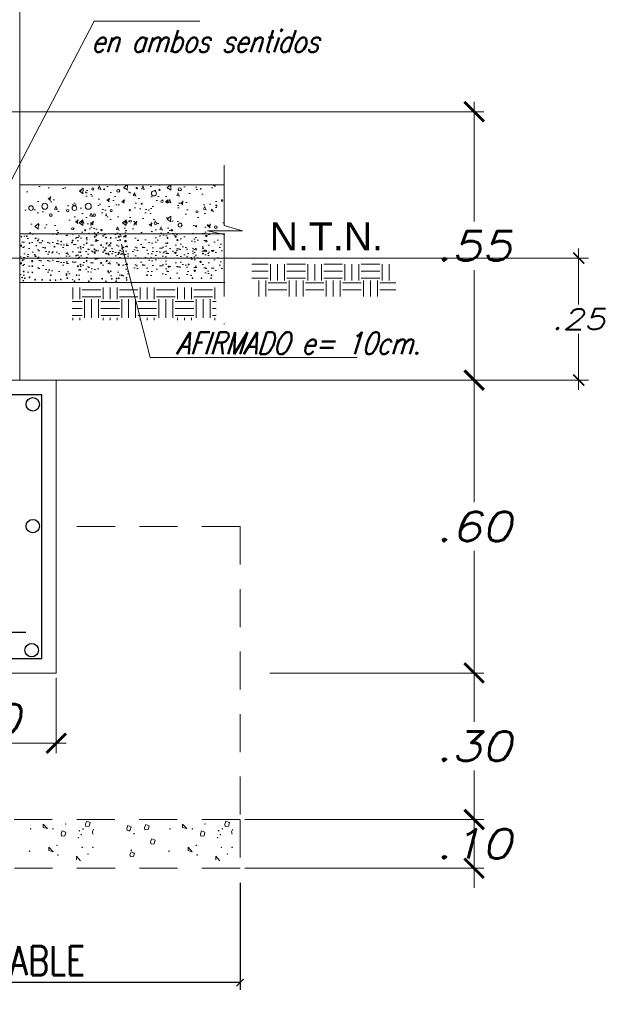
# Model space of a CAD drawing. Header units: metres. Extents: x -11 to 490, y -19 to 215.
# Tile 23 of 73: x 11.49 to 13.86, y 17.79 to 21.83. Entities that reach past the tile are written whole.
import ezdxf
from ezdxf.enums import TextEntityAlignment as Align

# ---------------------------------------------------------------- set-up
doc = ezdxf.new("R2010")
doc.units = ezdxf.units.M
for name, pattern in [('ACAD_ISO02W100', [15, 12, -3]), ('CONTINUA', [0]), ('HIDDEN', [0.375, 0.25, -0.125])]:
    doc.linetypes.add(name, pattern=pattern)
for name, color, linetype in [('CIMENTACION', 7, 'Continuous'), ('Cimentación Corte', 2, 'Continuous'), ('LAYER5', 5, 'Continuous'), ('VIGAS', 2, 'Continuous'), ('VPORTS', 7, 'Continuous')]:
    doc.layers.add(name, color=color, linetype=linetype)
for name, color, linetype, lineweight in [('Layer4', 4, 'Continuous', 25), ('Lpunt', 1, 'ACAD_ISO02W100', 9), ('pluma 2 segmentada', 2, 'ACAD_ISO02W100', 20), ('Pluma Nº 0.1', 1, 'Continuous', 9)]:
    doc.layers.add(name, color=color, linetype=linetype, lineweight=lineweight)
doc.styles.add('INDICACIONES', font='romans.shx', dxfattribs={"width": 1.2, "oblique": 15})
doc.styles.add('LETRA1', font='romans.shx')
doc.styles.add('STYLE5', font='romans.shx', dxfattribs={"width": 0.8})
doc.styles.add('T020', font='arial.ttf', dxfattribs={"height": 0.2})
doc.dimstyles.new('ISO-25', dxfattribs={"dimtxt": 0.12, "dimasz": 0.03, "dimexe": 0.03, "dimexo": 0.06, "dimgap": 0.03, "dimtad": 1, "dimzin": 0, "dimdsep": 46, "dimtxsty": 'LETRA1', "dimblk1": 'ARCHTICK', "dimblk2": 'ARCHTICK', "dimsah": 1, "dimcen": 2.5, "dimclrd": 1, "dimclre": 1, "dimclrt": 3, "dimaunit": 1, "dimadec": 0, "dimazin": 0, "dimtfac": 1, "dimtmove": 0, "dimatfit": 3, "dimldrblk": 'ARCHTICK', "dimfxl": 1, "dimtolj": 1, "dimtzin": 0, "dimarcsym": 0})
doc.dimstyles.new('PLANTA-25', dxfattribs={"dimtxt": 0.085, "dimasz": 0.045, "dimexe": 0.04, "dimexo": 0.02, "dimgap": 0.018, "dimtad": 1, "dimtih": 1, "dimtoh": 1, "dimlfac": 0.5, "dimzin": 4, "dimdsep": 46, "dimtxsty": 'INDICACIONES', "dimblk": 'ARCHTICK', "dimcen": 0, "dimdle": 0.04, "dimclrd": 1, "dimclre": 1, "dimclrt": 3, "dimadec": 0, "dimazin": 0, "dimtfac": 1, "dimtmove": 2, "dimatfit": 3, "dimfxl": 1, "dimtolj": 1, "dimtzin": 4, "dimlwd": 5, "dimlwe": 5, "dimarcsym": 0})
pattern_1 = [(0, (-413.602, -125.00497), (0.0762, 0.0762), [0.0762, -0.0762]), (0, (-413.602, -124.9764), (0.0762, 0.0762), [0.0762, -0.0762]), (0, (-413.602, -124.94782), (0.0762, 0.0762), [0.0762, -0.0762]), (90, (-413.59248, -124.9383), (-0.0762, 0.0762), [0.0762, -0.0762]), (90, (-413.5639, -124.9383), (-0.0762, 0.0762), [0.0762, -0.0762]), (90, (-413.53533, -124.9383), (-0.0762, 0.0762), [0.0762, -0.0762])]

# ---------------------------------------------------------------- blocks, each defined once
blk = doc.blocks.new('_ARCHTICK')
at = {"color": 0, "linetype": 'ByBlock', "const_width": 0.15}
blk.add_lwpolyline([(-0.5, -0.5), (0.5, 0.5)], dxfattribs=at)
blk = doc.blocks.new('*D437')
at = {"layer": 'Defpoints', "color": 0, "linetype": 'CONTINUA', "lineweight": 5, "transparency": 16777216}
for p in [(10.1883, 18.3481), (12.3932, 18.3481), (10.1883, 17.8795)]:
    blk.add_point(p, dxfattribs=at)
at = {"layer": 'VPORTS', "color": 1, "linetype": 'CONTINUA', "lineweight": -2, "transparency": 16777216}
for p, q in [((10.1883, 18.2881), (10.1883, 17.8495)), ((12.3932, 18.2881), (12.3932, 17.8495)), ((12.3932, 17.8795), (10.1883, 17.8795))]:
    blk.add_line(p, q, dxfattribs=at)
at = {"layer": 'VPORTS', "color": 1, "linetype": 'CONTINUA', "lineweight": -2, "transparency": 16777216, "xscale": 0.03, "yscale": 0.03, "zscale": 0.03, "rotation": 180}
blk.add_blockref('_ARCHTICK', (10.1883, 17.8795), dxfattribs=at)
at = {"layer": 'VPORTS', "color": 1, "linetype": 'CONTINUA', "lineweight": -2, "transparency": 16777216, "xscale": 0.03, "yscale": 0.03, "zscale": 0.03}
blk.add_blockref('_ARCHTICK', (12.3932, 17.8795), dxfattribs=at)
at = {"layer": 'VPORTS', "color": 3, "linetype": 'CONTINUA', "lineweight": 9, "transparency": 16777216, "insert": (11.2099, 17.9695), "char_height": 0.12, "attachment_point": 5, "style": 'STYLE5'}
blk.add_mtext('\\A1;ZAPATA VARIABLE', dxfattribs=at)
blk = doc.blocks.new('*D433')
at = {"layer": 'Defpoints', "color": 0, "lineweight": 5, "ltscale": 0.25, "transparency": 16777216}
for p in [(12.3932, 18.5481), (12.3932, 18.3481), (13.3521, 18.3481)]:
    blk.add_point(p, dxfattribs=at)
at = {"layer": 'Pluma Nº 0.1', "color": 1, "lineweight": 5, "ltscale": 0.25, "transparency": 16777216}
for p, q in [((13.3521, 18.5481), (13.3521, 18.6281)), ((12.4132, 18.5481), (13.3921, 18.5481)), ((13.3521, 18.5481), (13.3521, 18.3481)), ((12.4132, 18.3481), (13.3921, 18.3481)), ((13.3521, 18.3481), (13.3521, 18.2681))]:
    blk.add_line(p, q, dxfattribs=at)
at = {"layer": 'Pluma Nº 0.1', "color": 1, "lineweight": 5, "ltscale": 0.25, "transparency": 16777216, "xscale": 0.08, "yscale": 0.08, "zscale": 0.08}
for p, rotation in [((13.3521, 18.5481), 270), ((13.3521, 18.3481), 90)]:
    blk.add_blockref('_ARCHTICK', p, dxfattribs=dict(at, rotation=rotation))
at = {"layer": 'Pluma Nº 0.1', "color": 3, "ltscale": 0.25, "transparency": 16777216, "insert": (13.3521, 18.4481), "char_height": 0.12, "attachment_point": 5, "style": 'INDICACIONES'}
blk.add_mtext('\\A1;.10', dxfattribs=at)
blk = doc.blocks.new('*D434')
at = {"layer": 'Defpoints', "color": 0, "lineweight": 5, "ltscale": 0.25, "transparency": 16777216}
for p in [(12.495, 19.1481), (13.3521, 19.1481), (12.495, 18.5481)]:
    blk.add_point(p, dxfattribs=at)
at = {"layer": 'Pluma Nº 0.1', "color": 1, "lineweight": 5, "ltscale": 0.25, "transparency": 16777216}
for p, q in [((13.3521, 19.1881), (13.3521, 18.9481)), ((12.515, 19.1481), (13.3921, 19.1481)), ((13.3521, 18.5081), (13.3521, 18.7481)), ((12.515, 18.5481), (13.3921, 18.5481))]:
    blk.add_line(p, q, dxfattribs=at)
at = {"layer": 'Pluma Nº 0.1', "color": 1, "lineweight": 5, "ltscale": 0.25, "transparency": 16777216, "xscale": 0.08, "yscale": 0.08, "zscale": 0.08}
for p, rotation in [((13.3521, 19.1481), 90), ((13.3521, 18.5481), 270)]:
    blk.add_blockref('_ARCHTICK', p, dxfattribs=dict(at, rotation=rotation))
at = {"layer": 'Pluma Nº 0.1', "color": 3, "ltscale": 0.25, "transparency": 16777216, "insert": (13.3521, 18.8481), "char_height": 0.12, "attachment_point": 5, "style": 'INDICACIONES'}
blk.add_mtext('\\A1;.30', dxfattribs=at)
blk = doc.blocks.new('*D435')
at = {"layer": 'Defpoints', "color": 0, "lineweight": 5, "ltscale": 0.25, "transparency": 16777216}
for p in [(12.495, 20.3481), (13.3521, 20.3481), (12.495, 19.1481)]:
    blk.add_point(p, dxfattribs=at)
at = {"layer": 'Pluma Nº 0.1', "color": 1, "lineweight": 5, "ltscale": 0.25, "transparency": 16777216}
for p, q in [((13.3521, 20.3881), (13.3521, 19.8481)), ((12.515, 20.3481), (13.3921, 20.3481)), ((13.3521, 19.1081), (13.3521, 19.6481)), ((12.515, 19.1481), (13.3921, 19.1481))]:
    blk.add_line(p, q, dxfattribs=at)
at = {"layer": 'Pluma Nº 0.1', "color": 1, "lineweight": 5, "ltscale": 0.25, "transparency": 16777216, "xscale": 0.08, "yscale": 0.08, "zscale": 0.08}
for p, rotation in [((13.3521, 20.3481), 90), ((13.3521, 19.1481), 270)]:
    blk.add_blockref('_ARCHTICK', p, dxfattribs=dict(at, rotation=rotation))
at = {"layer": 'Pluma Nº 0.1', "color": 3, "ltscale": 0.25, "transparency": 16777216, "insert": (13.3521, 19.7481), "char_height": 0.12, "attachment_point": 5, "style": 'INDICACIONES'}
blk.add_mtext('\\A1;.60', dxfattribs=at)
blk = doc.blocks.new('*D436')
at = {"layer": 'Defpoints', "color": 0, "lineweight": 5, "ltscale": 0.25, "transparency": 16777216}
for p in [(12.495, 21.4481), (13.3521, 21.4481), (12.495, 20.3481)]:
    blk.add_point(p, dxfattribs=at)
at = {"layer": 'Pluma Nº 0.1', "color": 1, "lineweight": 5, "ltscale": 0.25, "transparency": 16777216}
for p, q in [((13.3521, 21.4881), (13.3521, 20.9981)), ((12.515, 21.4481), (13.3921, 21.4481)), ((13.3521, 20.3081), (13.3521, 20.7981)), ((12.515, 20.3481), (13.3921, 20.3481))]:
    blk.add_line(p, q, dxfattribs=at)
at = {"layer": 'Pluma Nº 0.1', "color": 1, "lineweight": 5, "ltscale": 0.25, "transparency": 16777216, "xscale": 0.08, "yscale": 0.08, "zscale": 0.08}
for p, rotation in [((13.3521, 21.4481), 90), ((13.3521, 20.3481), 270)]:
    blk.add_blockref('_ARCHTICK', p, dxfattribs=dict(at, rotation=rotation))
at = {"layer": 'Pluma Nº 0.1', "color": 3, "ltscale": 0.25, "transparency": 16777216, "insert": (13.3521, 20.8981), "char_height": 0.12, "attachment_point": 5, "style": 'INDICACIONES'}
blk.add_mtext('\\A1;.55', dxfattribs=at)
blk = doc.blocks.new('*D467')
at = {"layer": 'Defpoints', "color": 0, "lineweight": 5, "ltscale": 0.25, "transparency": 16777216}
for p in [(11.0407, 19.1481), (11.6407, 19.1481), (11.6407, 18.8603)]:
    blk.add_point(p, dxfattribs=at)
at = {"layer": 'Pluma Nº 0.1', "color": 1, "lineweight": 5, "ltscale": 0.25, "transparency": 16777216}
for p, q in [((11.0407, 19.1281), (11.0407, 18.8203)), ((11.6407, 19.1281), (11.6407, 18.8203)), ((11.0007, 18.8603), (11.6807, 18.8603))]:
    blk.add_line(p, q, dxfattribs=at)
at = {"layer": 'Pluma Nº 0.1', "color": 1, "lineweight": 5, "ltscale": 0.25, "transparency": 16777216, "xscale": 0.08, "yscale": 0.08, "zscale": 0.08, "rotation": 180}
blk.add_blockref('_ARCHTICK', (11.0407, 18.8603), dxfattribs=at)
at = {"layer": 'Pluma Nº 0.1', "color": 1, "lineweight": 5, "ltscale": 0.25, "transparency": 16777216, "xscale": 0.08, "yscale": 0.08, "zscale": 0.08}
blk.add_blockref('_ARCHTICK', (11.6407, 18.8603), dxfattribs=at)
at = {"layer": 'Pluma Nº 0.1', "color": 3, "ltscale": 0.25, "transparency": 16777216, "insert": (11.3407, 18.9603), "char_height": 0.12, "attachment_point": 5, "style": 'INDICACIONES'}
blk.add_mtext('\\A1;.30', dxfattribs=at)
blk = doc.blocks.new('*D776')
at = {"layer": 'Defpoints', "color": 0, "linetype": 'Continuous', "lineweight": 5, "transparency": 16777216}
for p in [(11.4907, 20.8481), (11.4907, 20.3481), (13.7803, 20.3481)]:
    blk.add_point(p, dxfattribs=at)
at = {"layer": 'VIGAS', "color": 1, "linetype": 'Continuous', "lineweight": 5, "transparency": 16777216}
for p, q in [((13.7803, 20.8881), (13.7803, 20.6586)), ((11.5107, 20.8481), (13.8203, 20.8481)), ((13.7803, 20.3081), (13.7803, 20.5376)), ((11.5107, 20.3481), (13.8203, 20.3481))]:
    blk.add_line(p, q, dxfattribs=at)
at = {"layer": 'VIGAS', "color": 1, "linetype": 'Continuous', "lineweight": 5, "transparency": 16777216, "xscale": 0.045, "yscale": 0.045, "zscale": 0.045}
for p, rotation in [((13.7803, 20.8481), 90), ((13.7803, 20.3481), 270)]:
    blk.add_blockref('_ARCHTICK', p, dxfattribs=dict(at, rotation=rotation))
at = {"layer": 'VIGAS', "color": 3, "linetype": 'Continuous', "lineweight": 5, "transparency": 16777216, "insert": (13.7803, 20.5981), "char_height": 0.085, "attachment_point": 5, "style": 'INDICACIONES'}
blk.add_mtext('\\A1;.25', dxfattribs=at)

msp = doc.modelspace()

# ---------------------------------------------------------------- hatches: boundary and pattern name
at = {"layer": 'VPORTS', "linetype": 'CONTINUA', "lineweight": 9}
h = msp.add_hatch(dxfattribs=at)
h.set_pattern_fill('AR-CONC', color=3, scale=0.0008, angle=45, style=0)
h.set_pattern_definition([(85, (242.5809, 107.5173), (-0.11207572, 0.094042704), [0.01524, -0.16764]), (140, (242.5809, 107.5173), (0.12801431, 0.088141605), [0.012192, -0.134112]), (34.549, (242.57156, 107.52514), (0.01593773, 0.18218419), [0.012952, -0.142472]), (88.8158, (242.60963, 107.54604), (-0.1771282, 0.12956273), [0.02286, -0.25146]), (38.3644, (242.59487, 107.55684), (0.00566892, 0.27426115), [0.019428, -0.213708]), (143.816, (242.60963, 107.54604), (0.00566846, 0.2742611), [0.018288, -0.201168]), (114, (242.58808, 107.55322), (-0.14361644, 0.027916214), [0.01524, -0.16764]), (169, (242.58808, 107.55322), (0.06923194, 0.139152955), [0.012192, -0.134112]), (63.5486, (242.57611, 107.55555), (-0.07438403, 0.167069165), [0.012952, -0.142472]), (97.5, (242.580896, 107.5173), (0.046084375, 0.049578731), [0, -0.1324864, 0, -0.136144, 0, -0.13462]), (127.5, (242.580896, 107.5173), (0.018871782, 0.0944696), [0, -0.0776224, 0, -0.1294384, 0, -0.051308]), (167.5, (242.612937, 107.48526), (-0.07994229, 0.073460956), [0, -0.0508, 0, -0.158496, 0, -0.210312]), (177.5, (242.62731, 107.47089), (-0.069411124, 0.098177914), [0, -0.06604, 0, -0.1052576, 0, -0.149352])])
h.paths.add_polyline_path([(12.1499, 20.9481), (12.1499, 21.1481), (11.5127, 21.1481), (11.5127, 20.9481)])
h = msp.add_hatch(dxfattribs=at)
h.set_pattern_fill('AR-CONC', color=3, scale=0.0008, angle=45, style=0)
h.set_pattern_definition([(85, (242.40287, 107.5173), (-0.11207572, 0.094042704), [0.01524, -0.16764]), (140, (242.40287, 107.5173), (0.12801431, 0.088141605), [0.012192, -0.134112]), (34.549, (242.39353, 107.52514), (0.01593773, 0.18218419), [0.012952, -0.142472]), (88.8158, (242.4316, 107.54604), (-0.1771282, 0.12956273), [0.02286, -0.25146]), (38.3644, (242.41684, 107.55684), (0.00566892, 0.27426115), [0.019428, -0.213708]), (143.816, (242.4316, 107.54604), (0.00566846, 0.2742611), [0.018288, -0.201168]), (114, (242.41005, 107.55322), (-0.14361644, 0.027916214), [0.01524, -0.16764]), (169, (242.41005, 107.55322), (0.06923194, 0.139152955), [0.012192, -0.134112]), (63.5486, (242.39808, 107.55555), (-0.07438403, 0.167069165), [0.012952, -0.142472]), (97.5, (242.402865, 107.5173), (0.046084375, 0.049578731), [0, -0.1324864, 0, -0.136144, 0, -0.13462]), (127.5, (242.402865, 107.5173), (0.018871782, 0.0944696), [0, -0.0776224, 0, -0.1294384, 0, -0.051308]), (167.5, (242.434907, 107.48526), (-0.07994229, 0.073460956), [0, -0.0508, 0, -0.158496, 0, -0.210312]), (177.5, (242.449275, 107.47089), (-0.069411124, 0.098177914), [0, -0.06604, 0, -0.1052576, 0, -0.149352])])
h.paths.add_polyline_path([(12.3279, 20.9481), (12.3279, 21.1481), (11.6907, 21.1481), (11.6907, 20.9481)])
h = msp.add_hatch(dxfattribs=at)
h.set_pattern_fill('AR-SAND', color=2, scale=0.001, angle=45, style=0)
h.set_pattern_definition([(97.5, (242.402865, 107.80787), (0.035738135, 0.033475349), [0, -0.038608, 0, -0.04318, 0, -0.041275]), (127.5, (242.402865, 107.80787), (0.018901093, 0.082473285), [0, -0.020828, 0, -0.034798, 0, -0.013335]), (167.5, (242.424957, 107.78578), (-0.0558299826, 0.056033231), [0, -0.0127, 0, -0.04572, 0, -0.05969]), (177.5, (242.42496, 107.78578), (-0.03822811, 0.069755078), [0, -0.00635, 0, -0.029972, 0, -0.03429])])
h.paths.add_polyline_path([(11.4907, 20.9481), (11.4907, 20.8481), (12.3255, 20.8481), (12.3084, 20.9498)])
h = msp.add_hatch(dxfattribs=at)
h.set_pattern_fill('AR-SAND', color=2, scale=0.001, angle=45, style=0)
h.set_pattern_definition([(97.5, (242.402865, 107.73502), (0.035738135, 0.033475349), [0, -0.038608, 0, -0.04318, 0, -0.041275]), (127.5, (242.402865, 107.73502), (0.018901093, 0.082473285), [0, -0.020828, 0, -0.034798, 0, -0.013335]), (167.5, (242.424957, 107.712927), (-0.0558299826, 0.056033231), [0, -0.0127, 0, -0.04572, 0, -0.05969]), (177.5, (242.42496, 107.71293), (-0.03822811, 0.069755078), [0, -0.00635, 0, -0.029972, 0, -0.03429])])
h.paths.add_polyline_path([(11.4907, 20.8752), (11.4907, 20.7752), (12.3255, 20.7752), (12.3084, 20.877)])
at = {"layer": 'VPORTS', "linetype": 'CONTINUA', "lineweight": 5}
h = msp.add_hatch(dxfattribs=at)
h.set_pattern_fill('EARTH', color=251, scale=0.012, style=0)
h.set_pattern_definition(pattern_1)
h.paths.add_polyline_path([(13.0314, 20.8238), (12.4421, 20.8238), (12.4421, 20.6909), (13.0314, 20.6909)])
h = msp.add_hatch(dxfattribs=at)
h.set_pattern_fill('EARTH', color=251, scale=0.012, style=0)
h.set_pattern_definition(pattern_1)
h.paths.add_polyline_path([(12.2948, 20.7273), (11.7054, 20.7273), (11.7054, 20.5943), (12.2948, 20.5943)])

# ---------------------------------------------------------------- linework, layer by layer
at = {"layer": 'CIMENTACION', "color": 250, "linetype": 'Continuous', "lineweight": 0}
for p, q in [((11.5872, 18.5152), (11.5872, 18.5294)), ((11.5872, 18.5294), (11.6043, 18.5105)), ((11.7652, 18.5406), (11.7605, 18.5288)), ((11.7605, 18.5288), (11.7621, 18.5193)), ((11.7621, 18.5193), (11.7755, 18.5209)), ((11.7794, 18.5351), (11.7652, 18.5406)), ((11.7755, 18.5209), (11.7794, 18.5351)), ((11.9336, 18.5234), (11.9289, 18.5116)), ((11.9478, 18.5179), (11.9336, 18.5234)), ((12.0068, 18.5272), (12.0021, 18.5154)), ((12.021, 18.5217), (12.0068, 18.5272)), ((12.0171, 18.5075), (12.021, 18.5217)), ((12.1577, 18.5152), (12.1577, 18.5294)), ((12.1577, 18.5294), (12.1747, 18.5105)), ((12.3357, 18.5406), (12.331, 18.5288)), ((12.331, 18.5288), (12.3325, 18.5193)), ((12.3325, 18.5193), (12.346, 18.5209)), ((12.3499, 18.5351), (12.3357, 18.5406)), ((12.346, 18.5209), (12.3499, 18.5351)), ((11.6043, 18.5105), (11.5872, 18.5152)), ((11.665, 18.5011), (11.6603, 18.4893)), ((11.6603, 18.4893), (11.6619, 18.4798)), ((11.6619, 18.4798), (11.6753, 18.4814)), ((11.6792, 18.4956), (11.665, 18.5011)), ((11.6753, 18.4814), (11.6792, 18.4956)), ((11.7932, 18.5088), (11.7885, 18.497)), ((11.7885, 18.497), (11.79, 18.4875)), ((11.9289, 18.5116), (11.9304, 18.5021)), ((11.9304, 18.5021), (11.9438, 18.5037)), ((11.9438, 18.5037), (11.9478, 18.5179)), ((12.0021, 18.5154), (12.0037, 18.506)), ((12.0037, 18.506), (12.0171, 18.5075)), ((12.1747, 18.5105), (12.1577, 18.5152)), ((12.2355, 18.5011), (12.2308, 18.4893)), ((12.2308, 18.4893), (12.2323, 18.4798)), ((12.2323, 18.4798), (12.2458, 18.4814)), ((12.2497, 18.4956), (12.2355, 18.5011)), ((12.2458, 18.4814), (12.2497, 18.4956)), ((12.3636, 18.5088), (12.3589, 18.497)), ((12.3589, 18.497), (12.3605, 18.4875)), ((12.0319, 18.4685), (12.0271, 18.4567)), ((12.0271, 18.4567), (12.0287, 18.4472)), ((12.0287, 18.4472), (12.0421, 18.4488)), ((12.0461, 18.463), (12.0319, 18.4685)), ((12.0421, 18.4488), (12.0461, 18.463)), ((11.6103, 18.4208), (11.6103, 18.4349)), ((11.6103, 18.4349), (11.6273, 18.416)), ((11.6273, 18.416), (11.6103, 18.4208)), ((11.9471, 18.4156), (11.9424, 18.4037)), ((11.9424, 18.4037), (11.9439, 18.3943)), ((11.9613, 18.41), (11.9471, 18.4156)), ((11.9573, 18.3959), (11.9613, 18.41)), ((12.1807, 18.4208), (12.1807, 18.4349)), ((12.1807, 18.4349), (12.1978, 18.416)), ((12.1978, 18.416), (12.1807, 18.4208)), ((11.723, 18.3832), (11.723, 18.3974)), ((11.723, 18.3974), (11.7401, 18.3785)), ((11.9439, 18.3943), (11.9573, 18.3959)), ((12.2935, 18.3832), (12.2935, 18.3974)), ((12.2935, 18.3974), (12.3105, 18.3785))]:
    msp.add_line(p, q, dxfattribs=at)
for centre in [(11.679, 18.5293), (12.2495, 18.5293), (11.5359, 18.5094), (11.6273, 18.5094), (11.7347, 18.5015), (11.7426, 18.4856), (11.7506, 18.5094), (11.9394, 18.5015), (11.9593, 18.4896), (12.1064, 18.5094), (12.1978, 18.5094), (12.3051, 18.5015), (12.3131, 18.4856), (12.321, 18.5094), (11.6432, 18.4419), (11.7307, 18.4737), (12.2137, 18.4419), (12.3011, 18.4737), (11.5319, 18.4181), (11.6472, 18.4022), (11.7466, 18.4339), (11.7704, 18.4061), (11.7903, 18.4339), (11.9474, 18.422), (11.9593, 18.4061), (12.1024, 18.4181), (12.2177, 18.4022), (12.317, 18.4339), (12.3409, 18.4061), (12.3608, 18.4339)]:
    msp.add_circle(centre, 0.000981, dxfattribs=at)
at = {"layer": 'Cimentación Corte', "color": 5}
msp.add_line((11.5153, 19.3139), (11.3934, 19.3139), dxfattribs=at)
at = {"layer": 'LAYER5', "color": 2, "linetype": 'Continuous'}
msp.add_lwpolyline([(11.5807, 20.2881), (11.1007, 20.2881), (11.1007, 19.2081), (11.5807, 19.2081)], close=True, dxfattribs=at)
at = {"layer": 'LAYER5', "color": 4, "linetype": 'Continuous'}
for centre in [(11.5444, 20.249), (11.5444, 19.7499), (11.5398, 19.2417)]:
    msp.add_circle(centre, 0.0275, dxfattribs=at)
at = {"layer": 'Lpunt', "color": 251, "lineweight": 5, "ltscale": 0.013}
for q in [(11.6407, 19.7481), (12.3932, 18.5481)]:
    msp.add_line((12.3932, 19.7481), q, dxfattribs=at)
msp.add_lwpolyline([(10.1883, 18.5481), (12.3932, 18.5481), (12.3932, 18.3481), (10.1883, 18.3481)], close=True, dxfattribs=at)
at = {"layer": 'pluma 2 segmentada', "color": 1, "lineweight": 13, "ltscale": 0.13}
msp.add_lwpolyline([(11.3498, 20.9644), (11.7959, 21.8189), (12.2291, 21.8189)], dxfattribs=at)
at = {"layer": 'VIGAS', "color": 251, "linetype": 'Continuous', "lineweight": 5}
msp.add_line((11.4907, 21.4481), (13.0374, 21.4481), dxfattribs=at)
at = {"layer": 'VPORTS', "color": 2, "linetype": 'CONTINUA', "lineweight": 9}
for p, q in [((11.4907, 21.4481), (11.4907, 22.1645)), ((12.3279, 21.1481), (11.4907, 21.1481)), ((11.6907, 21.1481), (12.3279, 21.1481)), ((11.4907, 20.9481), (12.3316, 20.9481)), ((11.4907, 20.7481), (12.3316, 20.7481))]:
    msp.add_line(p, q, dxfattribs=at)
at = {"layer": 'VPORTS', "color": 3, "linetype": 'CONTINUA', "lineweight": 9}
msp.add_line((11.4907, 20.3481), (11.4907, 21.4481), dxfattribs=at)
at = {"layer": 'VPORTS', "color": 8, "linetype": 'CONTINUA', "lineweight": 9}
for p, q in [((12.3279, 21.2291), (12.3279, 20.9817)), ((12.3279, 20.9817), (12.4029, 20.9606)), ((12.4029, 20.9606), (12.2595, 20.9606)), ((12.2595, 20.9606), (12.3279, 20.9456)), ((12.2595, 20.9606), (12.3279, 20.9456)), ((12.2595, 20.9606), (12.3279, 20.9456)), ((12.2595, 20.9606), (12.3279, 20.9456)), ((12.3279, 20.9456), (12.3279, 20.6915)), ((12.3279, 20.9456), (12.3279, 20.7174)), ((12.3279, 20.5809), (12.3279, 20.5777))]:
    msp.add_line(p, q, dxfattribs=at)
at = {"layer": 'VPORTS', "color": 8, "linetype": 'Continuous', "lineweight": 9}
for q in [(11.9072, 20.9048), (12.8732, 20.4413)]:
    msp.add_line((12.0247, 20.4413), q, dxfattribs=at)
at = {"layer": 'VPORTS', "color": 4, "linetype": 'HIDDEN', "lineweight": 9, "ltscale": 0.4}
for p, q in [((12.3279, 20.8481), (9.5853, 20.8481)), ((12.3255, 20.8481), (13.0961, 20.8481))]:
    msp.add_line(p, q, dxfattribs=at)
at = {"layer": 'VPORTS', "color": 3, "linetype": 'CONTINUA', "lineweight": 9}
msp.add_lwpolyline([(11.1907, 21.4481), (11.4907, 21.4481)], dxfattribs=at)
msp.add_lwpolyline([(11.0407, 20.3481), (11.6407, 20.3481), (11.6407, 19.1481), (11.0407, 19.1481)], close=True, dxfattribs=at)
for centre, radius in [((11.7416, 21.1251), 0.00148), ((11.7899, 21.1315), 0.00421), ((11.8367, 21.1306), 0.00203), ((11.8944, 21.1237), 0.00591), ((11.9702, 21.135), 0.00287), ((12.0407, 21.1133), 0.0104), ((12.0634, 21.1281), 0.00246), ((12.1469, 21.1296), 0.0064), ((11.537, 21.0532), 0.00951), ((11.5936, 21.0606), 0.0123), ((11.715, 21.0532), 0.00951), ((11.7717, 21.0606), 0.0123), ((11.9904, 21.071), 0.00197), ((12.0737, 21.0803), 0.00443), ((12.2962, 21.0636), 0.00203), ((11.6178, 21.0247), 0.00551), ((11.6873, 21.0429), 0.00443), ((11.7958, 21.0247), 0.00551), ((11.8653, 21.0429), 0.00443), ((11.9417, 21.0449), 0.00246), ((12.2169, 21.038), 0.00421), ((12.278, 21.0444), 0.00246), ((11.9446, 20.9996), 0.00406), ((12.0471, 20.9907), 0.00542), ((12.1476, 20.9833), 0.00802), ((12.2938, 20.9754), 0.00542), ((11.8254, 20.9631), 0.00295), ((11.8254, 20.9631), 0.00295), ((11.8254, 20.9631), 0.00295)]:
    msp.add_circle(centre, radius, dxfattribs=at)
at = {"layer": 'VPORTS', "color": 2, "linetype": 'CONTINUA', "lineweight": 9}
for centre, radius in [((12.2322, 21.132), 0.00148), ((12.3199, 21.0843), 0.00311), ((12.213, 20.9789), 0.00246), ((12.2612, 20.9828), 0.00197), ((11.5196, 20.9378), 0.00152), ((11.7076, 20.9681), 0.00406), ((11.7076, 20.9681), 0.00406), ((11.734, 20.939), 0.00131), ((11.7588, 20.9621), 0.00246), ((11.7588, 20.9621), 0.00246), ((11.7588, 20.9621), 0.00246), ((11.7746, 20.9489), 0.00131), ((11.7975, 20.9502), 0.00152), ((11.8036, 20.9449), 0.00152), ((11.8055, 20.9408), 0.00174), ((11.8324, 20.939), 0.00131), ((11.8388, 20.9458), 0.00229), ((11.902, 20.9449), 0.00152), ((11.9241, 20.9391), 0.00305), ((12.0652, 20.939), 0.00131), ((12.1144, 20.9622), 0.00265), ((12.1144, 20.9622), 0.00265), ((12.1144, 20.9622), 0.00265), ((12.1144, 20.9622), 0.00265), ((12.1348, 20.9449), 0.00152), ((12.2553, 20.9391), 0.00305), ((11.4976, 20.9361), 0.00152), ((11.5306, 20.9091), 0.00152), ((11.5587, 20.8992), 0.00152), ((11.5838, 20.9192), 0.00152), ((11.6608, 20.9162), 0.00152), ((11.7049, 20.9118), 0.00152), ((11.7078, 20.9206), 0.00152), ((11.7649, 20.9309), 0.00174), ((11.7649, 20.9094), 0.00174), ((11.7982, 20.9359), 0.00229), ((11.8036, 20.9225), 0.00152), ((11.8055, 20.9193), 0.00174), ((11.8442, 20.9323), 0.00152), ((11.8633, 20.9309), 0.00174), ((11.8633, 20.9094), 0.00174), ((11.8967, 20.9359), 0.00229), ((11.902, 20.9225), 0.00152), ((11.9241, 20.9176), 0.00305), ((12.0961, 20.9309), 0.00174), ((12.0961, 20.9094), 0.00174), ((12.1295, 20.9359), 0.00229), ((12.1348, 20.9225), 0.00152), ((12.1362, 20.9225), 0.00152), ((12.2553, 20.9176), 0.00305), ((11.5523, 20.8618), 0.00152), ((11.5949, 20.8904), 0.00152), ((11.6335, 20.8951), 0.00152), ((11.734, 20.873), 0.00131), ((11.7397, 20.8941), 0.00152), ((11.7397, 20.8726), 0.00152), ((11.7746, 20.8829), 0.00131), ((11.7982, 20.8699), 0.00229), ((11.7975, 20.8842), 0.00152), ((11.8036, 20.8789), 0.00152), ((11.8324, 20.873), 0.00131), ((11.8388, 20.8798), 0.00229), ((11.8442, 20.8887), 0.00152), ((11.8442, 20.8672), 0.00152), ((11.8694, 20.8874), 0.00087), ((11.8694, 20.8659), 0.00087), ((11.8967, 20.8699), 0.00229), ((11.902, 20.8789), 0.00152), ((11.9104, 20.8883), 0.00179), ((11.9104, 20.8668), 0.00179), ((11.9101, 20.8973), 0.00087), ((11.9101, 20.8758), 0.00087), ((12.0652, 20.873), 0.00131), ((12.1295, 20.8699), 0.00229), ((12.1348, 20.8789), 0.00152), ((12.2007, 20.8874), 0.00087), ((12.2007, 20.8659), 0.00087), ((12.2416, 20.8883), 0.00179), ((12.2416, 20.8668), 0.00179), ((11.5027, 20.8384), 0.00152), ((11.5113, 20.8489), 0.00152), ((11.5417, 20.8343), 0.00152), ((11.7082, 20.8325), 0.000763), ((11.7397, 20.8212), 0.00152), ((11.7649, 20.8366), 0.00174), ((11.8967, 20.8206), 0.00229), ((12.1828, 20.8221), 0.00152), ((12.2316, 20.8328), 0.00305), ((11.5071, 20.7936), 0.00152), ((11.5425, 20.8151), 0.00152), ((11.5424, 20.7897), 0.00152), ((11.6183, 20.7781), 0.00152), ((11.6825, 20.7781), 0.00152), ((11.7239, 20.7781), 0.00152), ((11.7288, 20.8137), 0.00152), ((11.734, 20.8002), 0.00131), ((11.7397, 20.7997), 0.00152), ((11.7746, 20.81), 0.00131), ((11.783, 20.7916), 0.000763), ((11.8633, 20.7941), 0.00174), ((11.909, 20.7781), 0.00152), ((12.0121, 20.7781), 0.00152), ((12.1011, 20.813), 0.00229), ((12.2079, 20.7954), 0.00229), ((12.2767, 20.7781), 0.00152), ((11.5006, 20.769), 0.00152), ((11.5057, 20.7556), 0.00152), ((11.5115, 20.7657), 0.00152), ((11.5308, 20.7695), 0.00152), ((11.5541, 20.7597), 0.00152), ((11.5829, 20.7588), 0.00152), ((11.6155, 20.7579), 0.00152), ((11.6378, 20.7579), 0.00152), ((11.6587, 20.7602), 0.00152), ((11.6857, 20.7658), 0.00152), ((11.7082, 20.7597), 0.000763), ((11.7155, 20.7537), 0.00152), ((11.7341, 20.7607), 0.00152), ((11.7736, 20.7532), 0.00152), ((11.7834, 20.7639), 0.00152), ((11.8285, 20.7639), 0.00152), ((11.8443, 20.7532), 0.00152), ((11.8685, 20.763), 0.00152), ((11.8862, 20.7537), 0.00152), ((11.888, 20.7644), 0.00152), ((11.8964, 20.7658), 0.00152), ((11.928, 20.7672), 0.00152), ((11.929, 20.7584), 0.00152), ((12.1084, 20.7664), 0.00152), ((12.1444, 20.7657), 0.00152), ((12.1988, 20.7657), 0.00152), ((12.2356, 20.7664), 0.00152), ((12.2753, 20.7664), 0.00152)]:
    msp.add_circle(centre, radius, dxfattribs=at)

# ---------------------------------------------------------------- texts
at = {"color": 2, "style": 'STYLE5', "oblique": 18, "width": 0.8}
msp.add_text('en ambos sentidos', height=0.09, dxfattribs=at).set_placement((11.7837, 21.6919))
msp.add_text(' AFIRMADO e= 10cm.', height=0.09, dxfattribs=at).set_placement((12.6069, 20.5446), align=Align.TOP_CENTER)
at = {"layer": 'Layer4', "color": 7, "style": 'T020'}
msp.add_text('N.T.N.', height=0.115, dxfattribs=at).set_placement((12.5147, 20.8795))

# ---------------------------------------------------------------- dimensions: what is measured, and where the dimension line sits
at = {"layer": 'Pluma Nº 0.1', "ltscale": 0.25}
for base, p1, p2, picture, middle in [((13.3521, 21.4481), (12.495, 20.3481), (12.495, 21.4481), '*D436', (13.3521, 20.8981)), ((13.3521, 20.3481), (12.495, 19.1481), (12.495, 20.3481), '*D435', (13.3521, 19.7481)), ((13.3521, 19.1481), (12.495, 18.5481), (12.495, 19.1481), '*D434', (13.3521, 18.8481))]:
    dim = msp.add_linear_dim(base=base, p1=p1, p2=p2, angle=90, dimstyle='PLANTA-25', override={"dimtxt": 0.12, "dimasz": 0.08, "dimgap": 0.04}, dxfattribs=at)
    dim.commit()
    dim.dimension.update_dxf_attribs({"geometry": picture, "text_midpoint": middle})
dim = msp.add_linear_dim(base=(11.6407, 18.8603), p1=(11.0407, 19.1481), p2=(11.6407, 19.1481), dimstyle='PLANTA-25', override={"dimtxt": 0.12, "dimasz": 0.08, "dimgap": 0.04}, dxfattribs=at)
dim.commit()
dim.dimension.update_dxf_attribs({"geometry": '*D467', "text_midpoint": (11.3407, 18.9603)})
dim = msp.add_linear_dim(base=(13.3521, 18.3481), p1=(12.3932, 18.5481), p2=(12.3932, 18.3481), angle=90, text='.10', dimstyle='PLANTA-25', override={"dimtxt": 0.12, "dimasz": 0.08, "dimgap": 0.04}, dxfattribs=at)
dim.commit()
dim.dimension.update_dxf_attribs({"geometry": '*D433', "text_midpoint": (13.3521, 18.4481), "dimtype": 160})
at = {"layer": 'VIGAS', "color": 7, "linetype": 'Continuous', "lineweight": 5}
dim = msp.add_linear_dim(base=(13.7803, 20.3481), p1=(11.4907, 20.8481), p2=(11.4907, 20.3481), angle=90, dimstyle='PLANTA-25', dxfattribs=at)
dim.commit()
dim.dimension.update_dxf_attribs({"geometry": '*D776', "text_midpoint": (13.7803, 20.5981)})
at = {"layer": 'VPORTS', "color": 2, "linetype": 'CONTINUA', "lineweight": 9}
dim = msp.add_linear_dim(base=(10.1883, 17.8795), p1=(12.3932, 18.3481), p2=(10.1883, 18.3481), text='ZAPATA VARIABLE', dimstyle='ISO-25', override={"dimtxsty": 'STYLE5', "dimtmove": 1}, dxfattribs=at)
dim.commit()
dim.dimension.update_dxf_attribs({"geometry": '*D437', "text_midpoint": (11.2099, 17.8795), "dimtype": 160})

doc.saveas('drawing.dxf')
